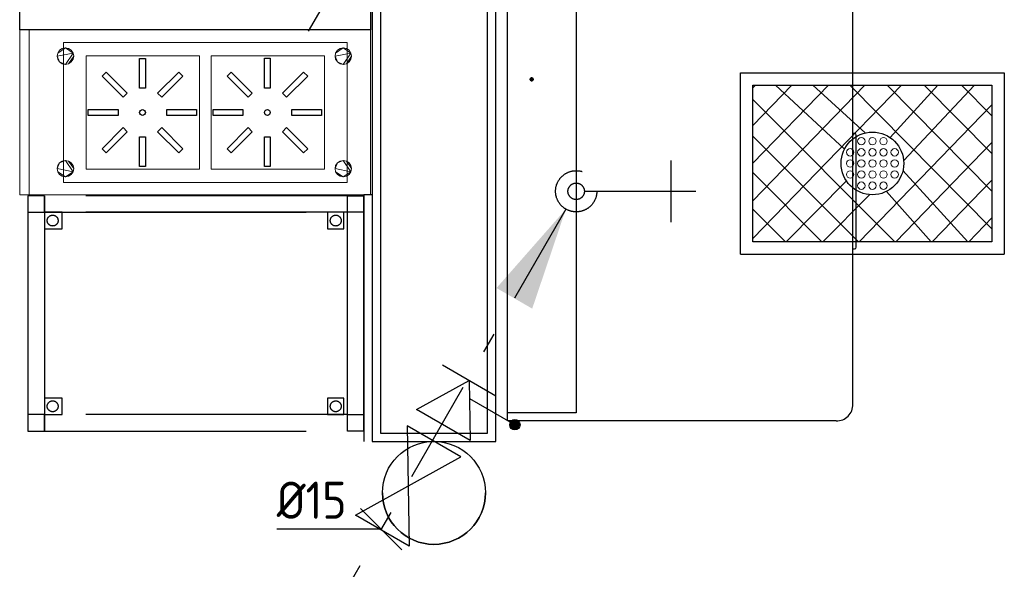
# Model space of a CAD drawing. Header units: millimetres. Extents: x -110 to 230337154, y -20 to 1103899040.
# Tile 29 of 58: x 115176671 to 115179060, y 551933217 to 551934550. Entities that reach past the tile are written whole.
import ezdxf
from ezdxf.enums import TextEntityAlignment as Align

# ---------------------------------------------------------------- set-up
doc = ezdxf.new("R2010")
doc.units = ezdxf.units.MM
doc.header["$LTSCALE"] = 50
for name, pattern in [('2322109', [10, 5, -2, 1, -2]), ('2322109_a', [10, 5, -2, 1, -2]), ('DASHED', [19.049999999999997, 12.7, -6.35])]:
    doc.linetypes.add(name, pattern=pattern)
doc.layers.get('0').update_dxf_attribs({"lineweight": 5})
for name, color, linetype in [('2D APPARATUUR', 7, 'Continuous'), ('2D APPARATUUR ONDERBOUW', 40, 'DASHED'), ('ONDERLEGGER ALN_L73.11_Apparaten', 252, 'Continuous'), ('ONDERLEGGER BOUWKUNDIG', 7, 'Continuous'), ('ONDERLEGGER Vloergoot-Put', 251, 'Continuous'), ('WL531---', 5, '2322109'), ('WL561---', 4, 'Continuous'), ('WM531---', 1, 'Continuous')]:
    doc.layers.add(name, color=color, linetype=linetype)
doc.layers.get('ONDERLEGGER ALN_L73.11_Apparaten').off()
doc.styles.add('BURO-018', font='BUROFONT', dxfattribs={"height": 1.8})
doc.styles.add('DVD_VBC_Arial', font='arial.ttf')
doc.styles.add('STABICAD-018', font='ISOCP.SHX', dxfattribs={"height": 90})

# ---------------------------------------------------------------- blocks, each defined once
blk = doc.blocks.new('*U43')
at = {"layer": 'ONDERLEGGER Vloergoot-Put', "lineweight": 5}
h = blk.add_hatch(dxfattribs=at)
h.set_pattern_fill('NET', color=256, scale=20, angle=45, style=0)
h.set_pattern_definition([(45, (-11346.43256040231, -8465.859510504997), (-44.90128060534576, 44.90128060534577), []), (135, (-11346.43256040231, -8465.859510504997), (-44.90128060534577, -44.90128060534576), [])])
edge = h.paths.add_edge_path(flags=16)
edge.add_arc((0, -150), 76.02373345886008, 0, 360)
h.paths.add_polyline_path([(-290, 40), (290, 40), (290, -340), (-290, -340)])
at = {"layer": 'ONDERLEGGER Vloergoot-Put'}
for p, q in [((-320, -370), (-320, 70)), ((-320, 70), (320, 70)), ((320, 70), (320, -370)), ((-290, -340), (-290, 40)), ((-290, 40), (290, 40)), ((290, 40), (290, -340)), ((290, -340), (-290, -340)), ((-320, -370), (320, -370))]:
    blk.add_line(p, q, dxfattribs=at)
blk.add_circle((0, -150), 76.02373345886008, dxfattribs=at)
at = {"layer": 'ONDERLEGGER Vloergoot-Put', "lineweight": 5}
for centre in [(-27, -96), (0, -96), (27, -96), (-54, -123), (-27, -123), (0, -123), (27, -123), (54, -123), (-54, -150), (-27, -150), (0, -150), (27, -150), (54, -150), (-54, -177), (-27, -177), (0, -177), (27, -177), (54, -177), (-27, -204), (0, -204), (27, -204)]:
    blk.add_circle(centre, 9, dxfattribs=at)
blk = doc.blocks.new('RATIONAL IVARIO XL 2D')
at = {"layer": '2D APPARATUUR'}
for p, q in [((1145, -21.26492499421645), (1115.585000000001, -21.26492499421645)), ((1145, -71.26492499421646), (1115.585000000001, -71.26492499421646)), ((1350.816016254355, -473.4367102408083), (1179.183983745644, -473.4367102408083)), ((1333.225285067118, -532.6021859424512), (1196.625285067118, -532.6021859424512)), ((1329.995741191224, -525.8586367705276), (1199.854828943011, -525.8586367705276)), ((1145, -701.0619954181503), (1115.585, -701.0619954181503)), ((1145, -781.0619954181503), (1115.585, -781.0619954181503)), ((1208.77430155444, -810.3967548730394), (1241.727249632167, -810.3967548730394)), ((1287.748106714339, -810.3967548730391), (1321.076268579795, -810.3967548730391)), ((417.7925, -838.1272881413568), (417.7925, -842.1272881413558)), ((421.7925, -846.1272881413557), (693.7925, -846.1272881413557)), ((697.7925, -842.127288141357), (697.7925, -838.1272881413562))]:
    blk.add_line(p, q, dxfattribs=at)
for points in [[(0, -797.6963452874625, 0), (0, 0, 0), (1365.000000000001, 0, 0), (1365.000000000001, -894.0000000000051, 0), (1165, -894.0000000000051, 0), (1165, 0, 0)], [(1095.335, 0, 0), (1095.335, -166.4937920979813, 0), (19.51499999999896, -166.4937920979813, 0), (19.51499999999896, 0, 0)], [(40.43094285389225, -838.1272881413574, 0), (1115.585, -838.1272881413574, 0), (1115.585, -9.361797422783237, 0), (1095.335, -9.361797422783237, 0)], [(1165, -11.26216192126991, 0), (1145, -11.26216192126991, 0), (1145, -81.26216192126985, 0), (1165, -81.26216192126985, 0)], [(1196.625285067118, -531.9018498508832, 0), (1196.625285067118, -739.887967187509, 0), (1333.225285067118, -739.887967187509, 0), (1333.225285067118, -531.9018498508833, 0)], [(1165, -691.0619954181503, 0), (1145, -691.0619954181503, 0), (1145, -791.0619954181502, 0), (1165, -791.0619954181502, 0)]]:
    blk.add_polyline3d(points, dxfattribs=at)
for centre, radius, start, end in [((40.43094285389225, -797.6963452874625), 40.43094285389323, 179.9999999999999, 270), ((421.7925, -842.1272881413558), 4.000000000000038, 180, 270), ((693.7925, -842.127288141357), 4.000000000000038, 270, 0)]:
    blk.add_arc(centre, radius, start, end, dxfattribs=at)
for centre, major_axis, ratio, start_param, end_param in [((10079.06557593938, -517.0460581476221), (8901.984738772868, 0), 0.9723699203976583, 3.136778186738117, 3.180907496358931), ((1179.183983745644, -475.3814500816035), (1.999999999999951, 0), 0.9723699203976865, 1.570796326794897, 3.136778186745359), ((-7662.951885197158, -512.9570140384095), (9015.846629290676, 0), 0.9723699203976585, 6.243898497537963, 6.287486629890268), ((6757.914652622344, -586.673205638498), (5568.30262973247, 0), 0.9723699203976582, 3.132199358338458, 3.180267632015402), ((1199.854828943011, -535.5823359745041), (9.999999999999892, 0), 0.97236992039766, 1.570796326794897, 3.165463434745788), ((1329.995741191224, -535.5823359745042), (9.999999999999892, 0), 0.9723699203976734, 6.259314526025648, 7.853981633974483), ((-4228.064082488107, -586.673205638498), (5568.30262973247, 0), 0.9723699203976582, 6.244510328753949, 6.292578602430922), ((1208.77430155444, -795.8112060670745), (14.99999999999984, 0), 0.9723699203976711, 3.156233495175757, 4.712388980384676), ((1321.076268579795, -795.8112060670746), (14.99999999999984, 0), 0.9723699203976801, 4.712388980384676, 6.268544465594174), ((1188.955794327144, -857.0774556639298), (5.000000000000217, 0), 0.9723699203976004, 3.180907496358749, 4.681756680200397), ((1340.941727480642, -857.0946345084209), (4.999999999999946, 0), 0.9723699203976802, 4.742788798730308, 6.243898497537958), ((1265.238141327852, 1563.617610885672), (2495.648028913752, 0), 0.9723699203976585, 4.68175668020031, 4.74278879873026)]:
    blk.add_ellipse(centre, major_axis=major_axis, ratio=ratio, start_param=start_param, end_param=end_param, dxfattribs=at)
blk.add_ellipse((1264.944475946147, -785.7879535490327), major_axis=(34.22918872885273, 0), ratio=0.9723699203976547, dxfattribs=at)
blk = doc.blocks.new('RATIONAL IVARIO XL')
at = {"layer": '2D APPARATUUR', "color": 43, "linetype": 'Continuous', "lineweight": 70}
for points in [[(829.9812814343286, -59.59769048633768, 470), (829.9812814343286, -57.59769048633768, 470), (827.9812814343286, -57.59769048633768, 470), (827.9812814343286, -59.59769048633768, 470), (829.9812814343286, -59.59769048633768, 470), (827.9812814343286, -59.59769048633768, 470), (827.9812814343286, -57.59769048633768, 470), (829.9812814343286, -57.59769048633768, 470), (829.9812814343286, -59.59769048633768, 470)], [(1037.981281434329, -59.59769048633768, 470), (1037.981281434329, -57.59769048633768, 470), (1035.981281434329, -57.59769048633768, 470), (1035.981281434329, -59.59769048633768, 470), (1037.981281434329, -59.59769048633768, 470), (1035.981281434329, -59.59769048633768, 470), (1035.981281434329, -57.59769048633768, 470), (1037.981281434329, -57.59769048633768, 470), (1037.981281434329, -59.59769048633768, 470)], [(1109.981281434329, -61.59769048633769, 470), (1109.981281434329, -59.59769048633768, 470), (1107.981281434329, -59.59769048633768, 470), (1107.981281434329, -61.59769048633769, 470), (1109.981281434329, -61.59769048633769, 470), (1107.981281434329, -61.59769048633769, 470), (1107.981281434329, -59.59769048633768, 470), (1109.981281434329, -59.59769048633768, 470), (1109.981281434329, -61.59769048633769, 470)]]:
    blk.add_polyline3d(points, dxfattribs=at)
blk.add_blockref('RATIONAL IVARIO XL 2D', (0, 0))
blk = doc.blocks.new('*U249')
at = {"color": 0, "linetype": '2322109'}
blk.add_circle((0, 0), 20, dxfattribs=at)
at = {"color": 2, "style": 'DVD_VBC_Arial'}
for tag in ['SECTIONCODE', 'CODE', 'CODE2', 'INDICATIONTEXT', 'POSITIONCODE', 'LABEL']:
    blk.add_attdef(tag, (0, 0), '', height=1.2, dxfattribs=at)
at = {"color": 1, "style": 'DVD_VBC_Arial'}
blk.add_attdef('PRODUCTCODE', (0, 0), '', height=1.8, dxfattribs=at)
blk = doc.blocks.new('TAP_SINGLE_COLD')
at = {"color": 0, "linetype": 'Continuous'}
for p, q in [((0, 0), (0, 269.9999999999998)), ((-75, 209.9999999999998), (75, 209.9999999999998))]:
    blk.add_line(p, q, dxfattribs=at)
blk = doc.blocks.new('*U391')
at = {"linetype": '2322109'}
blk.add_hatch(color=2, dxfattribs=at).paths.add_polyline_path([(-25, -43.30127012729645), (-106.6987298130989, -284.8076211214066), (-193.3012701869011, -234.8076211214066)], flags=0)
at = {"color": 0, "linetype": '2322109'}
blk.add_line((0, 0), (0, 0, 1), dxfattribs=at)
at = {"color": 2, "linetype": '2322109_a'}
blk.add_line((-25, -43.30127012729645, 1), (-675, -1169.134295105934, 1), dxfattribs=at)
at = {"color": 2, "linetype": '2322109'}
blk.add_circle((0, 0, 1), 50, dxfattribs=at)
at = {"color": 2}
for tag, p, style in [('SECTIONCODE', (150, 150), 'DVD_VBC_Arial'), ('POSITIONCODE', (150, 150), 'DVD_VBC_Arial'), ('CODE', (0, 100), 'STABICAD-018'), ('FLOORCODE', (0, 0, -50), 'STABICAD-018')]:
    blk.add_attdef(tag, p, '', height=1.2, dxfattribs=dict(at, style=style))
blk = doc.blocks.new('*U392')
at = {"linetype": '2322109'}
blk.add_hatch(color=2, dxfattribs=at).paths.add_polyline_path([(-25, -43.30127012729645), (-106.6987298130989, -284.8076211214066), (-193.3012701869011, -234.8076211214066)], flags=0)
at = {"color": 0, "linetype": '2322109'}
blk.add_line((0, 0), (0, 0, 1), dxfattribs=at)
at = {"color": 2, "linetype": '2322109_a'}
blk.add_line((-25, -43.30127012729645, 1), (-675, -1169.134295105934, 1), dxfattribs=at)
at = {"color": 2, "linetype": '2322109'}
blk.add_circle((0, 0, 1), 50, dxfattribs=at)
at = {"color": 2}
for tag, p, style in [('SECTIONCODE', (150, 150), 'DVD_VBC_Arial'), ('POSITIONCODE', (150, 150), 'DVD_VBC_Arial'), ('CODE', (0, 100), 'STABICAD-018'), ('FLOORCODE', (0, 0, -50), 'STABICAD-018')]:
    blk.add_attdef(tag, p, '', height=1.2, dxfattribs=dict(at, style=style))
blk = doc.blocks.new('*U394')
at = {"color": 0, "linetype": 'Continuous'}
for p, q in [((-50, 50), (49.99999999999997, -50)), ((-37.55111381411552, 0), (-253.2790358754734, 0)), ((0, 0), (-37.55111381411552, 4.598685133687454e-15))]:
    blk.add_line(p, q, dxfattribs=at)
at = {"color": 0, "linetype": 'Continuous', "style": 'STABICAD-018'}
blk.add_text('%%c15', height=90, dxfattribs=at).set_placement((-253.2790358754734, 25))
at = {"color": 2, "style": 'DVD_VBC_Arial'}
blk.add_attdef('CODE', (0, 0), '', height=1.2, dxfattribs=at)
blk = doc.blocks.new('PI_SYM128')
blk.add_hatch(color=0).paths.add_polyline_path([(0.25, -3, 1), (0.75, -3, 1)])
at = {"color": 0, "linetype": 'Continuous'}
for p, q in [((-1.25, -1.5), (-1.25, 1.5)), ((-1.25, 1.5), (1.25, 0)), ((1.25, 1.5), (1.25, -1.5)), ((1.25, 0), (-1.25, -1.5))]:
    blk.add_line(p, q, dxfattribs=at)
at = {"color": 0}
blk.add_line((0.5, -0.45), (0.5, -2.75), dxfattribs=at)
blk.add_circle((0.5, -3), 0.25, dxfattribs=at)
at = {"color": 0, "linetype": 'Continuous', "style": 'BURO-018'}
blk.add_attdef('PRODUCTCODE', text='', height=1.8, dxfattribs=at).set_placement((0, 0), align=Align.MIDDLE)
blk = doc.blocks.new('PI_SYM115')
at = {"color": 0, "linetype": 'Continuous'}
for p, q in [((-2.5, 1.5), (2.5, -1.5)), ((-2.5, -1.5), (-2.5, 1.5)), ((2.5, 1.5), (-2.5, -1.5)), ((2.5, -1.5), (2.5, 1.5))]:
    blk.add_line(p, q, dxfattribs=at)
at = {"color": 0, "linetype": 'Continuous', "style": 'BURO-018'}
blk.add_attdef('PRODUCTCODE', text='', height=1.8, dxfattribs=at).set_placement((0, 0), align=Align.MIDDLE)

msp = doc.modelspace()

# ---------------------------------------------------------------- linework, layer by layer
at = {"layer": '2D APPARATUUR', "lineweight": 9}
for p, q in [((115176670.8914069, 551934125.2591449), (115176670.8914069, 551934525.2591449)), ((115176693.950557, 551934525.2591449), (115176693.950557, 551934125.2591449)), ((115177522.49, 551934525.2591449), (115177522.49, 551934125.2591449)), ((115177525.99, 551934525.2591449), (115177525.99, 551934125.2591449)), ((115176777.5775889, 551934155.2634165), (115176777.5775889, 551934495.1770521)), ((115176777.5775889, 551934495.1770521), (115177465.539784, 551934495.1770521)), ((115177465.539784, 551934495.2404015), (115177465.539784, 551934155.2634165)), ((115176832.54, 551934187.6803343), (115176832.54, 551934462.6352934)), ((115176832.54, 551934462.6352934), (115177107.5694295, 551934462.6352934)), ((115177107.5694295, 551934462.6352934), (115177107.5694295, 551934187.6803343)), ((115177135.5105706, 551934187.7580978), (115177135.5105706, 551934462.7130569)), ((115177135.5105706, 551934462.7130569), (115177410.54, 551934462.7130569)), ((115177410.54, 551934462.7130569), (115177410.54, 551934187.7580978)), ((115177107.5694295, 551934187.6803343), (115176832.54, 551934187.6803343)), ((115177410.54, 551934187.7580978), (115177135.5105706, 551934187.7580978)), ((115177465.539784, 551934155.2634165), (115176777.5775889, 551934155.2634165)), ((115177525.99, 551934125.2591449), (115176670.8914069, 551934125.2591449)), ((115176670.8914069, 551934125.2591449), (115177525.99, 551934125.2591449)), ((115177525.99, 551934125.2591449), (115176670.8914069, 551934125.2591449))]:
    msp.add_line(p, q, dxfattribs=at)
at = {"layer": '2D APPARATUUR'}
for p, q in [((115177525.99, 551934125.2591449), (115177505.99, 551934125.2591449)), ((115177505.99, 551934125.2591449), (115177505.99, 551933527.005))]:
    msp.add_line(p, q, dxfattribs=at)
for points in [[(115177525.99, 551933527.005), (115177825.99, 551933527.005), (115177825.99, 551936525.0802858), (115177525.99, 551936525.0802858)], [(115177545.99, 551933547.005), (115177805.99, 551933547.005), (115177805.99, 551936505.0802858), (115177545.99, 551936505.0802858)], [(115176670.8914069, 551934525.2591449), (115176670.8914069, 551934575.2591449), (115177522.49, 551934575.2591449), (115177522.49, 551934525.2591449)], [(115176975.8099866, 551934384.1473135), (115176961.8071745, 551934384.1473135), (115176961.8071745, 551934456.4807209), (115176975.8099866, 551934456.4807209)], [(115177278.7805572, 551934384.225077), (115177264.7777451, 551934384.225077), (115177264.7777451, 551934456.5584843), (115177278.7805572, 551934456.5584843)], [(115176931.989174, 551934371.7962933), (115176922.0876906, 551934361.8948098), (115176870.9402478, 551934413.0422527), (115176880.8417311, 551934422.9437361)], [(115177015.5294705, 551934361.8948098), (115177005.6279871, 551934371.7962933), (115177056.77543, 551934422.9437361), (115177066.6769134, 551934413.0422527)], [(115177234.9597445, 551934371.8740567), (115177225.0582612, 551934361.9725734), (115177173.9108183, 551934413.1200162), (115177183.8123017, 551934423.0214996)], [(115177318.5000411, 551934361.9725734), (115177308.5985577, 551934371.8740567), (115177359.7460005, 551934423.0214996), (115177369.6474839, 551934413.1200162)], [(115176909.7366704, 551934332.0768093), (115176909.7366704, 551934318.0739973), (115176837.403263, 551934318.0739973), (115176837.403263, 551934332.0768093)], [(115177027.8804908, 551934318.0739973), (115177027.8804908, 551934332.0768093), (115177100.2138981, 551934332.0768093), (115177100.2138981, 551934318.0739973)], [(115177212.7072409, 551934332.1545728), (115177212.7072409, 551934318.1517608), (115177140.3738336, 551934318.1517608), (115177140.3738336, 551934332.1545728)], [(115177330.8510613, 551934318.1517608), (115177330.8510613, 551934332.1545728), (115177403.1844687, 551934332.1545728), (115177403.1844687, 551934318.1517608)], [(115176922.0876906, 551934288.2559967), (115176931.989174, 551934278.3545133), (115176880.8417311, 551934227.2070705), (115176870.9402478, 551934237.1085539)], [(115177005.6279871, 551934278.3545133), (115177015.5294705, 551934288.2559967), (115177066.6769134, 551934237.1085539), (115177056.77543, 551934227.2070705)], [(115177225.0582612, 551934288.3337603), (115177234.9597445, 551934278.4322768), (115177183.8123017, 551934227.284834), (115177173.9108183, 551934237.1863173)], [(115177308.5985577, 551934278.4322768), (115177318.5000411, 551934288.3337603), (115177369.6474839, 551934237.1863173), (115177359.7460005, 551934227.284834)], [(115176961.8071745, 551934266.0034931), (115176975.8099866, 551934266.0034931), (115176975.8099866, 551934193.6700858), (115176961.8071745, 551934193.6700858)], [(115177264.7777451, 551934266.0812566), (115177278.7805572, 551934266.0812566), (115177278.7805572, 551934193.7478492), (115177264.7777451, 551934193.7478492)]]:
    msp.add_lwpolyline(points, close=True, dxfattribs=at)
for centre in [(115176968.8085806, 551934325.0754033), (115177271.7791511, 551934325.1531668)]:
    msp.add_circle(centre, 7.001406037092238, dxfattribs=at)
at = {"layer": '2D APPARATUUR ONDERBOUW'}
for points in [[(115176690.8914069, 551933552.0839345), (115177505.99, 551933552.0839345), (115177505.99, 551934122.8080912), (115176690.8914069, 551934122.8080912)], [(115176730.8914069, 551934122.8080912), (115176690.8914069, 551934122.8080912), (115176690.8914069, 551934082.8080912), (115176730.8914069, 551934082.8080912)], [(115177465.99, 551934122.8080912), (115176730.8914069, 551934122.8080912), (115176730.8914069, 551934082.8080912), (115177465.99, 551934082.8080912)], [(115177465.99, 551934122.8080912), (115177505.99, 551934122.8080912), (115177505.99, 551934082.8080912), (115177465.99, 551934082.8080912)], [(115176730.8914069, 551934082.8080912), (115176730.8914069, 551934042.8080912), (115176774.2132471, 551934042.8080912), (115176774.2132471, 551934082.8080912)], [(115177417.7504605, 551934082.8080912), (115177417.7504605, 551934042.8080912), (115177457.7504605, 551934042.8080912), (115177457.7504605, 551934082.8080912)], [(115176730.8914069, 551933632.0839345), (115176730.8914069, 551933592.0839345), (115176774.2132471, 551933592.0839345), (115176774.2132471, 551933632.0839345)], [(115177417.7504605, 551933632.0839345), (115177417.7504605, 551933592.0839345), (115177457.7504605, 551933592.0839345), (115177457.7504605, 551933632.0839345)], [(115176730.8914069, 551933592.0839345), (115176690.8914069, 551933592.0839345), (115176690.8914069, 551933552.0839345), (115176730.8914069, 551933552.0839345)], [(115177465.99, 551933592.0839345), (115176730.8914069, 551933592.0839345), (115176730.8914069, 551933552.0839345), (115177465.99, 551933552.0839345)], [(115177465.99, 551933592.0839345), (115177505.99, 551933592.0839345), (115177505.99, 551933552.0839345), (115177465.99, 551933552.0839345)]]:
    msp.add_lwpolyline(points, close=True, dxfattribs=at)
msp.add_lwpolyline([(115176730.8914069, 551933552.0839345), (115177465.99, 551933552.0839345), (115177465.99, 551934082.8080912), (115176730.8914069, 551934082.8080912), (115176730.8914069, 551933552.0839345)], dxfattribs=at)
for centre in [(115176750.8914069, 551934062.8080912), (115177437.7504605, 551934062.8080912), (115176750.8914069, 551933612.0839345), (115177437.7504605, 551933612.0839345)]:
    msp.add_circle(centre, 13.21137403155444, dxfattribs=at)
at = {"layer": 'ONDERLEGGER BOUWKUNDIG'}
msp.add_circle((115177675.99, 551933402.005), 125, dxfattribs=at)
msp.add_arc((115177675.99, 551933402.005), 125, 180, 0, dxfattribs=at)

# ---------------------------------------------------------------- block references
at = {"layer": 'ONDERLEGGER ALN_L73.11_Apparaten'}
msp.add_blockref('*U43', (115178739.99, 551934351.4737782), dxfattribs=at)
at = {"layer": 'ONDERLEGGER BOUWKUNDIG', "rotation": 90}
msp.add_blockref('RATIONAL IVARIO XL', (115177854.6865971, 551933576.4499109), dxfattribs=at)
at = {"layer": 'WL531---', "linetype": '2322109'}
for name, p in [('*U392', (115178021.1803892, 551935647.8983546, -1)), ('*U391', (115178021.1803892, 551934133.897067, -1)), ('*U249', (115178021.1803892, 551934133.8749108, 950))]:
    msp.add_blockref(name, p, dxfattribs=at)
at = {"layer": 'WL531---', "color": 2, "linetype": '2322109', "rotation": 270}
msp.add_blockref('TAP_SINGLE_COLD', (115178041.1803892, 551934133.8749108, 950), dxfattribs=at)
at = {"layer": 'WL561---', "color": 2, "linetype": 'Continuous'}
for name, p, xscale, yscale, zscale, rotation in [('PI_SYM128', (115177730.1062124, 551933620.7370359), 50, 50, 50, 60.00000124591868), ('PI_SYM115', (115177613.4900021, 551933418.7518233), 49.99999999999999, 49.99999999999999, 49.99999999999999, 60.00000111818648)]:
    msp.add_blockref(name, p, dxfattribs=dict(at, xscale=xscale, yscale=yscale, zscale=zscale, rotation=rotation))
at = {"layer": 'WM531---', "linetype": 'Continuous'}
msp.add_blockref('*U394', (115177547.8744324, 551933314.1071023, -1), dxfattribs=at)

# ---------------------------------------------------------------- meshes
at = {"layer": '2D APPARATUUR ONDERBOUW', "lineweight": 9}
mesh = msp.add_polyface(dxfattribs=at)
corners = [(115176781.99, 551934441.7591449), (115176789.6436687, 551934443.2815543), (115176796.1321356, 551934447.6170093), (115176800.4675907, 551934454.1054763), (115176801.99, 551934461.7591449), (115176800.4675907, 551934469.4128135), (115176796.1321356, 551934475.9012805), (115176789.6436687, 551934480.2367356), (115176781.99, 551934481.7591449), (115176774.3363314, 551934480.2367356), (115176767.8478644, 551934475.9012805), (115176763.5124094, 551934469.4128135), (115176761.99, 551934461.7591449), (115176763.5124094, 551934454.1054763), (115176767.8478644, 551934447.6170093), (115176774.3363314, 551934443.2815543)]
mesh.append_faces([[corners[k] for k in face] for face in [(0, 5, 12, 14)]], dxfattribs={"vtx0": -1, "vtx1": -1, "vtx2": -1, "vtx3": -1})
mesh.append_faces([[corners[k] for k in face] for face in [(8, 11, 12, 5)]], dxfattribs={"vtx0": -1, "vtx2": -1, "vtx3": -1})
mesh.append_faces([[corners[k] for k in face] for face in [(15, 0, 14), (3, 4, 1, 2)]], dxfattribs={"vtx1": -1})
mesh.append_faces([[corners[k] for k in face] for face in [(4, 5, 0, 1)]], dxfattribs={"vtx1": -1, "vtx3": -1})
mesh.append_faces([[corners[k] for k in face] for face in [(6, 7, 8, 5), (12, 13, 14)]], dxfattribs={"vtx2": -1})
mesh.append_faces([[corners[k] for k in face] for face in [(8, 9, 10, 11)]], dxfattribs={"vtx3": -1})
mesh = msp.add_polyface(dxfattribs=at)
corners = [(115177455.99, 551934441.7591449), (115177463.6436687, 551934443.2815543), (115177470.1321356, 551934447.6170093), (115177474.4675907, 551934454.1054763), (115177475.99, 551934461.7591449), (115177474.4675907, 551934469.4128135), (115177470.1321356, 551934475.9012805), (115177463.6436687, 551934480.2367356), (115177455.99, 551934481.7591449), (115177448.3363314, 551934480.2367356), (115177441.8478644, 551934475.9012805), (115177437.5124094, 551934469.4128135), (115177435.99, 551934461.7591449), (115177437.5124094, 551934454.1054763), (115177441.8478644, 551934447.6170093), (115177448.3363314, 551934443.2815543)]
mesh.append_faces([[corners[k] for k in face] for face in [(0, 5, 12, 14)]], dxfattribs={"vtx0": -1, "vtx1": -1, "vtx2": -1, "vtx3": -1})
mesh.append_faces([[corners[k] for k in face] for face in [(8, 11, 12, 5)]], dxfattribs={"vtx0": -1, "vtx2": -1, "vtx3": -1})
mesh.append_faces([[corners[k] for k in face] for face in [(15, 0, 14), (3, 4, 1, 2)]], dxfattribs={"vtx1": -1})
mesh.append_faces([[corners[k] for k in face] for face in [(4, 5, 0, 1)]], dxfattribs={"vtx1": -1, "vtx3": -1})
mesh.append_faces([[corners[k] for k in face] for face in [(6, 7, 8, 5), (12, 13, 14)]], dxfattribs={"vtx2": -1})
mesh.append_faces([[corners[k] for k in face] for face in [(8, 9, 10, 11)]], dxfattribs={"vtx3": -1})
mesh = msp.add_polyface(dxfattribs=at)
corners = [(115176781.99, 551934208.7591449), (115176789.6436687, 551934207.2367356), (115176796.1321356, 551934202.9012805), (115176800.4675907, 551934196.4128135), (115176801.99, 551934188.7591449), (115176800.4675907, 551934181.1054763), (115176796.1321356, 551934174.6170093), (115176789.6436687, 551934170.2815543), (115176781.99, 551934168.7591449), (115176774.3363314, 551934170.2815543), (115176767.8478644, 551934174.6170093), (115176763.5124094, 551934181.1054763), (115176761.99, 551934188.7591449), (115176763.5124094, 551934196.4128135), (115176767.8478644, 551934202.9012805), (115176774.3363314, 551934207.2367356)]
mesh.append_faces([[corners[k] for k in face] for face in [(5, 8, 7, 6), (14, 0, 15)]], dxfattribs={"vtx0": -1})
mesh.append_faces([[corners[k] for k in face] for face in [(14, 12, 5, 0)]], dxfattribs={"vtx0": -1, "vtx1": -1, "vtx2": -1, "vtx3": -1})
mesh.append_faces([[corners[k] for k in face] for face in [(5, 12, 11, 8)]], dxfattribs={"vtx0": -1, "vtx2": -1, "vtx3": -1})
mesh.append_faces([[corners[k] for k in face] for face in [(2, 1, 4, 3)]], dxfattribs={"vtx1": -1})
mesh.append_faces([[corners[k] for k in face] for face in [(1, 0, 5, 4)]], dxfattribs={"vtx1": -1, "vtx3": -1})
mesh.append_faces([[corners[k] for k in face] for face in [(14, 13, 12)]], dxfattribs={"vtx2": -1})
mesh.append_faces([[corners[k] for k in face] for face in [(11, 10, 9, 8)]], dxfattribs={"vtx3": -1})
mesh = msp.add_polyface(dxfattribs=at)
corners = [(115177455.99, 551934208.7591449), (115177463.6436687, 551934207.2367356), (115177470.1321356, 551934202.9012805), (115177474.4675907, 551934196.4128135), (115177475.99, 551934188.7591449), (115177474.4675907, 551934181.1054763), (115177470.1321356, 551934174.6170093), (115177463.6436687, 551934170.2815543), (115177455.99, 551934168.7591449), (115177448.3363314, 551934170.2815543), (115177441.8478644, 551934174.6170093), (115177437.5124094, 551934181.1054763), (115177435.99, 551934188.7591449), (115177437.5124094, 551934196.4128135), (115177441.8478644, 551934202.9012805), (115177448.3363314, 551934207.2367356)]
mesh.append_faces([[corners[k] for k in face] for face in [(5, 8, 7, 6), (14, 0, 15)]], dxfattribs={"vtx0": -1})
mesh.append_faces([[corners[k] for k in face] for face in [(14, 12, 5, 0)]], dxfattribs={"vtx0": -1, "vtx1": -1, "vtx2": -1, "vtx3": -1})
mesh.append_faces([[corners[k] for k in face] for face in [(5, 12, 11, 8)]], dxfattribs={"vtx0": -1, "vtx2": -1, "vtx3": -1})
mesh.append_faces([[corners[k] for k in face] for face in [(2, 1, 4, 3)]], dxfattribs={"vtx1": -1})
mesh.append_faces([[corners[k] for k in face] for face in [(1, 0, 5, 4)]], dxfattribs={"vtx1": -1, "vtx3": -1})
mesh.append_faces([[corners[k] for k in face] for face in [(14, 13, 12)]], dxfattribs={"vtx2": -1})
mesh.append_faces([[corners[k] for k in face] for face in [(11, 10, 9, 8)]], dxfattribs={"vtx3": -1})

doc.saveas('drawing.dxf')
